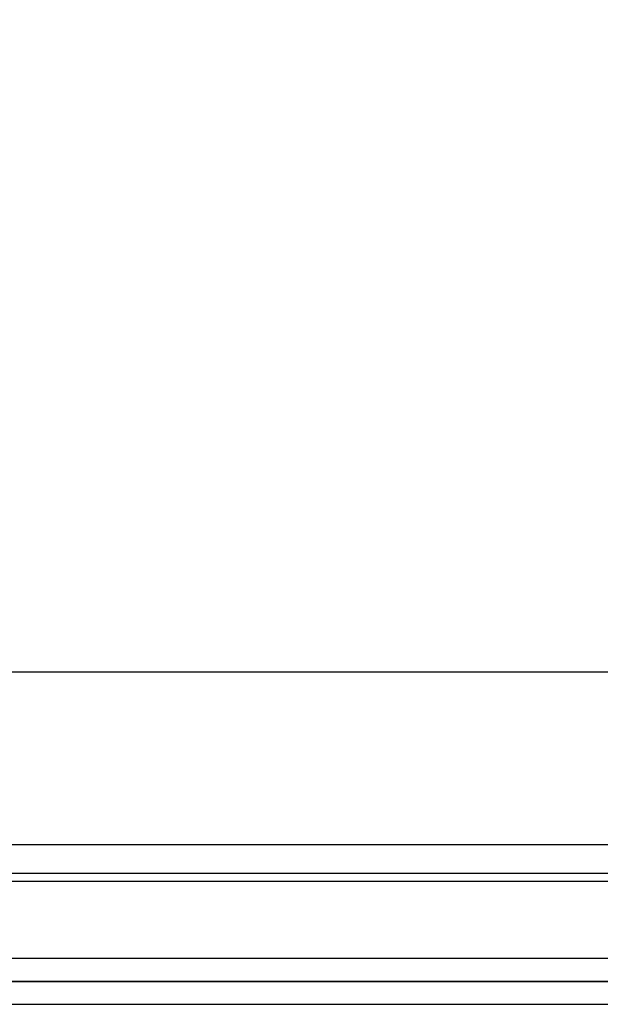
# Model space of a CAD drawing. Header units: millimetres. Extents: x 373037 to 682063, y 76092 to 274210.
# Tile 99 of 256: x 667266 to 667393, y 249592 to 249808. Entities that reach past the tile are written whole.
import ezdxf

# ---------------------------------------------------------------- set-up
doc = ezdxf.new("R2010")
doc.units = ezdxf.units.MM
doc.header["$LTSCALE"] = 100
doc.linetypes.add('ČÁRKOVANÁ', pattern=[19.05, 12.7, -6.35])
doc.layers.add('PUDORYS', color=253, linetype='CONTINUOUS')

msp = doc.modelspace()

# ---------------------------------------------------------------- linework, layer by layer
at = {"layer": 'PUDORYS', "color": 252, "ltscale": 15, "true_color": 0x939598}
for points in [[(655036.64, 249592.15), (681616.64, 249592.15), (681616.64, 273272.15), (655036.64, 273272.15)], [(681611.64, 273267.15), (655041.64, 273267.15), (655041.64, 249597.15), (681611.64, 249597.15)], [(655063.64, 249619.15), (681589.64, 249619.15), (681589.64, 273245.15), (655063.64, 273245.15)], [(681581.64, 273237.15), (655071.64, 273237.15), (655071.64, 249627.15), (681581.64, 249627.15)], [(667202.31, 249620.9), (667670.97, 249620.9), (667670.97, 249664.9), (667202.31, 249664.9)]]:
    msp.add_lwpolyline(points, close=True, dxfattribs=at)
at = {"layer": 'PUDORYS', "color": 252, "linetype": 'ČÁRKOVANÁ', "ltscale": 5, "true_color": 0x939598}
for points in [[(681606.64, 249602.15), (655036.64, 249602.15), (655036.64, 273272.15), (681606.64, 273272.15)], [(681611.64, 249597.15), (655041.64, 249597.15), (655041.64, 273267.15), (681611.64, 273267.15)]]:
    msp.add_lwpolyline(points, close=True, dxfattribs=at)
at = {"layer": 'PUDORYS', "color": 252, "true_color": 0x939598}
msp.add_lwpolyline([(667283.28, 249620.9), (667670.97, 249620.9), (667670.97, 249664.9), (667283.28, 249664.9), (667202.31, 249664.9), (667202.31, 249620.9)], close=True, dxfattribs=at)

doc.saveas('drawing.dxf')
